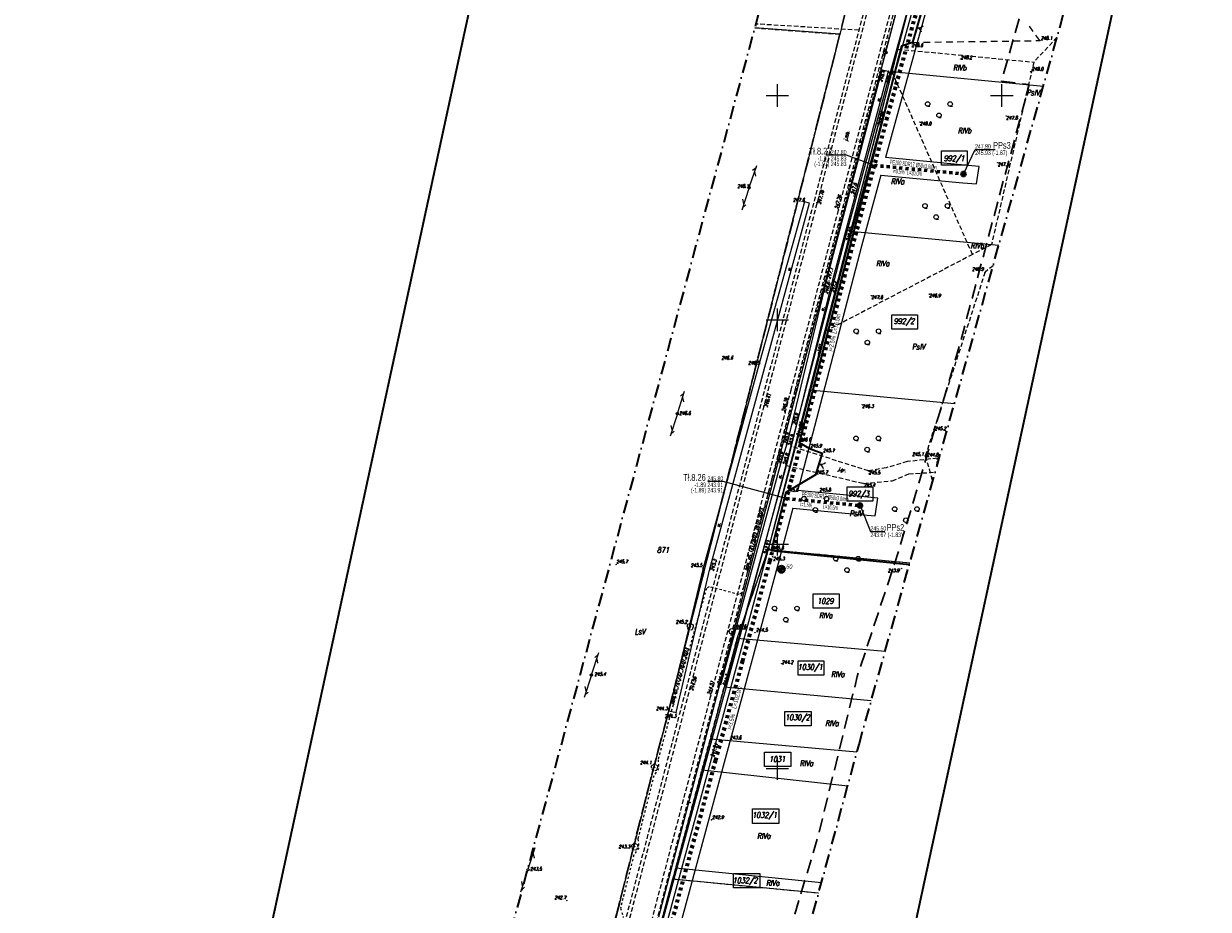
# Model space of a CAD drawing. Header units: millimetres. Extents: x 7436010 to 7436992, y 5663514 to 5666647.
# Tile 53 of 73: x 7436432 to 7436696, y 5665169 to 5665366. Entities that reach past the tile are written whole.
import ezdxf
from ezdxf.enums import TextEntityAlignment as Align

# ---------------------------------------------------------------- set-up
doc = ezdxf.new("R2010")
doc.units = ezdxf.units.MM
doc.header["$PDSIZE"] = 1
for name, pattern in [('$0$HIDDEN', [9.525, 6.35, -3.175]), ('0.7_0.7', [1.4, 0.7, -0.7]), ('1', [0]), ('3', [1, 0.5, -0.5]), ('4', [2.5, 1.5, -1]), ('BUR', [3, 2, -1]), ('EGKK', [2, 1.5, -0.5]), ('GAK', [3.5, 2, -0.75, 0, -0.75]), ('GDE', [0]), ('GUZ', [1.5, 1, -0.5]), ('KOR', [2, 1, 1]), ('KOU', [1.5, 1, -0.5]), ('UPW', [2, 1, 1])]:
    doc.linetypes.add(name, pattern=pattern)
for name, color, linetype, lineweight in [('1 OGRODZENIE', 7, 'BGT', 35), ('2 BRAMY FURTKI', 7, 'Continuous', 18), ('44 ZAKRZEWIENIE LINIE', 7, '4', 18), ('_BB_Kanalizacja ciśnieniowa - trasa', 44, '0.7_0.7', 70), ('_BB_Kanalizacja ciśnieniowa przydomowa - trasa', 64, '0.7_0.7', 60), ('_CC_Przepompownia przydomowa - plamki', 3, 'Continuous', 40), ('_CC_Przepompownia przydomowa - symbol', 1, 'Continuous', 40), ('_CC_Tłoczny SIEĆ_opisy', 44, 'BUR', 50), ('_DZIAŁKI DO POZWOLENIA', 110, 'Continuous', 9), ('_GG_Otwory geologiczne - symbole', 10, 'Continuous', 40), ('_LINIA ROZ.LOKA', 4, '$0$HIDDEN', 30), ('Dzialki', 7, 'GDE', 18), ('DZIALKI_SYT-WYS_T_0', 7, 'Continuous', 18), ('Działki zarys', 7, 'Continuous', 18), ('EDZPD_L_1', 7, 'GDE', 18), ('EDZTD_T_0', 7, 'Continuous', 18), ('EKLPK_L_0', 96, 'EGKK', 18), ('EKLTK_T_0', 96, 'Continuous', 18), ('EUZOU_T_3', 7, 'Continuous', 18), ('EUZPU_L_0', 96, 'GUZ', 18), ('EUZPU_L_3', 7, 'KOR', 18), ('EUZPU_L_7', 7, 'KOR', 18), ('GG_otwory_geologiczne_geolog', 10, 'Continuous', 40), ('Linie_odn', 7, 'Continuous', 9), ('Numery działek uzupełnienie', 7, 'Continuous', 18), ('Numery_dzialek', 7, 'Continuous', 18), ('obszar odziaływania inwestcyji', 80, 'Continuous', 20), ('Podzial_sekcyjny_krzyze', 7, 'Continuous', 13), ('Punkty', 7, 'Continuous', 18), ('PunPOMIAR1', 7, 'Continuous', 18), ('RzedPOMIAR1', 7, 'Continuous', 18), ('SDROK_T_0', 7, 'Continuous', 18), ('SDRPK_L_1', 7, 'KOU', 18), ('SDRPK_L_4', 7, 'KOU', 18), ('SIEC_ENERGETYCZNA_L_0', 1, '3', 18), ('SZNPM_T_0', 7, 'Continuous', 18), ('SZNPS_T_0', 7, 'Continuous', 18), ('SZNPS_T_3', 7, 'Continuous', 18), ('SZZPZ_T_0', 7, 'Continuous', 18), ('SZZPZ_T_0 zakrzewienie', 7, 'Continuous', 18), ('UTTOO_T_0', 30, 'Continuous', 18), ('UTTPA_T_3', 30, 'Continuous', 18), ('UTTPO_L_0', 30, '1', 18), ('UWWOC_T_0', 5, 'Continuous', 18), ('UWWOO_T_0', 5, 'Continuous', 18), ('UWWPO_L_1', 5, '1', 18), ('UŻYTKI LINIE', 96, 'GUZ', 18), ('UŻYTKI OZNACZENIE', 96, 'Continuous', 18), ('WEKTOR WODOCIĄGI wo', 5, 'Continuous', 18), ('WUKOS_T_0', 7, 'Continuous', 18), ('WUKOS_T_1', 7, 'Continuous', 18), ('ZAKRES MAPY', 1, 'GAK', 35)]:
    doc.layers.add(name, color=color, linetype=linetype, lineweight=lineweight)
doc.layers.add('_CC Tłoczny PRZYDOMOWA_ tekst', color=64, linetype='Continuous')
doc.layers.add('_map', color=7, linetype='Continuous')
doc.layers.add('RAMA WYPLOT', color=3, linetype='Continuous', lineweight=35, plot=False)
doc.styles.add('K1_ACAD', font='romans.shx', dxfattribs={"width": 0.8, "oblique": 12})
doc.styles.add('PLAN 1 pop.', font='ARIALN.TTF', dxfattribs={"width": 0.8})
doc.styles.add('PLAN 2 pop.', font='ARIALN.TTF', dxfattribs={"width": 0.8})
doc.linetypes.add('BGT', pattern='A,3.75,[133,ltypeshp.shx,S=0.1875,R=0,X=0,Y=0],3.75', length=7.5)

# ---------------------------------------------------------------- blocks, each defined once
blk = doc.blocks.new('GRT')
at = {"linetype": 'Continuous'}
blk.add_circle((0, 0), 0.25, dxfattribs=at)
blk = doc.blocks.new('GRO')
at = {"linetype": 'Continuous'}
blk.add_circle((0, 0), 0.045, dxfattribs=at)
blk = doc.blocks.new('OSM')
at = {"linetype": 'Continuous'}
blk.add_line((0, 0.375), (0, 0.875), dxfattribs=at)
blk.add_circle((0, 0), 0.375, dxfattribs=at)
blk = doc.blocks.new('OSP')
at = {"linetype": 'Continuous'}
for radius in [0.625, 0.045]:
    blk.add_circle((0, 0), radius, dxfattribs=at)
blk = doc.blocks.new('DLI')
at = {"linetype": 'Continuous'}
blk.add_circle((0, 0), 0.045, dxfattribs=at)
for centre, start, end in [((-0.36, 0.12), 102.1445, 221.86), ((0, 0.38), 30.1401, 149.8599), ((0.36, 0.12), 318.14, 77.8555), ((-0.22, -0.3), 174.1482, 293.8542), ((0.22, -0.3), 246.1458, 5.8518)]:
    blk.add_arc(centre, 0.375, start, end, dxfattribs=at)
blk = doc.blocks.new('PTTL05_1')
at = {"linetype": 'Continuous'}
for p, q in [((-2.50005, 0.750015), (-2.00004, 0.750015)), ((2.50005, 0.750015), (3.00006, 0.750015)), ((0, -1.750035), (0.50001, -1.750035))]:
    blk.add_line(p, q, dxfattribs=at)
for centre in [(-2.50005, 1.250025), (2.50005, 1.250025), (0, -1.250025)]:
    blk.add_circle(centre, 0.50001, dxfattribs=at)
blk = doc.blocks.new('LZA')
at = {"linetype": 'Continuous'}
for p, q in [((-2.5, 0.75), (-2, 0.75)), ((2.5, 0.75), (3, 0.75)), ((0, -1.75), (0.5, -1.75))]:
    blk.add_line(p, q, dxfattribs=at)
for centre in [(-2.5, 1.25), (2.5, 1.25), (0, -1.25)]:
    blk.add_circle(centre, 0.5, dxfattribs=at)
blk = doc.blocks.new('SLS')
at = {"linetype": 'Continuous'}
blk.add_circle((0, 0), 0.25, dxfattribs=at)
blk = doc.blocks.new('PLT')
at = {"linetype": 'Continuous'}
for p, q in [((0.25, 0), (5.25, 0)), ((3.76605, 0), (2.9, -0.5)), ((3.9, 0.5), (4.76605, 0))]:
    blk.add_line(p, q, dxfattribs=at)
blk = doc.blocks.new('WSP')
at = {"linetype": 'Continuous'}
blk.add_circle((0, 0), 0.045, dxfattribs=at)
blk = doc.blocks.new('BGB')
at = {"linetype": 'Continuous'}
for centre, start, end in [((-1.5, 0), 359.9995, 60), ((1.5, 0), 120, 180.0005)]:
    blk.add_arc(centre, 1.5, start, end, dxfattribs=at)
blk = doc.blocks.new('STUDZ')
at = {"layer": '1 OGRODZENIE', "flags": 128}
for points in [[(7436692.92, 5665484.81), (7436659.52, 5665487.18), (7436655.94, 5665472.74), (7436657.86, 5665471.35), (7436655.78, 5665464.07), (7436653.56, 5665463.68), (7436647.66, 5665440.55), (7436649.65, 5665438.77), (7436647.82, 5665431.28), (7436645.19, 5665431.15), (7436639.89, 5665410.49), (7436641.85, 5665408.41), (7436640.04, 5665401.26), (7436637.38, 5665400.74), (7436629.83, 5665369.74), (7436632, 5665368.48), (7436630.06, 5665361.83), (7436627.65, 5665361.02), (7436604.83, 5665272.7)], [(7436604.83, 5665272.7), (7436607.17, 5665271.34), (7436610, 5665270.31), (7436608.5, 5665265.44), (7436601.92, 5665261.51), (7436598.65, 5665248.57), (7436629.4, 5665245.48)]]:
    blk.add_lwpolyline(points, dxfattribs=at)
at = {"layer": '44 ZAKRZEWIENIE LINIE', "flags": 128}
blk.add_lwpolyline([(7436630.06, 5665361.83), (7436658.47, 5665362.23)], dxfattribs=at)
at = {"layer": 'Dzialki'}
for p, q in [((7436633.98, 5665388.09), (7436625.51, 5665355.33)), ((7436625.51, 5665355.33), (7436616.31, 5665319.76)), ((7436625.51, 5665355.33), (7436659.24, 5665352.1)), ((7436616.31, 5665319.76), (7436607.18, 5665284.42)), ((7436616.31, 5665319.76), (7436649.31, 5665316.61)), ((7436607.18, 5665284.42), (7436597.98, 5665248.84)), ((7436607.18, 5665284.42), (7436639.44, 5665281.35)), ((7436597.98, 5665248.84), (7436629.5, 5665245.84))]:
    blk.add_line(p, q, dxfattribs=at)
at = {"layer": 'Działki zarys'}
blk.add_line((7436583.24, 5665199.75), (7436615.67, 5665196.15), dxfattribs=at)
at = {"layer": 'Działki zarys', "flags": 128}
blk.add_lwpolyline([(7436577.39, 5665177.9), (7436609.8, 5665174.62)], dxfattribs=at)
at = {"layer": 'EDZPD_L_1'}
for p, q in [((7436615.26, 5665368.93), (7436613.91, 5665363.63)), ((7436613.91, 5665363.63), (7436574.94, 5665209.54)), ((7436613.91, 5665363.63), (7436594.95, 5665365.05)), ((7436591.05, 5665228.98), (7436597.98, 5665248.84)), ((7436591.05, 5665228.98), (7436588.15, 5665218.14)), ((7436623.97, 5665226.06), (7436591.05, 5665228.98)), ((7436588.15, 5665218.14), (7436585.08, 5665206.67)), ((7436620.91, 5665215.13), (7436588.15, 5665218.14)), ((7436574.94, 5665209.54), (7436572.53, 5665200.59)), ((7436585.08, 5665206.67), (7436576.73, 5665175.41)), ((7436585.08, 5665206.67), (7436617.73, 5665203.71)), ((7436572.53, 5665200.59), (7436562.37, 5665160.41)), ((7436571.54, 5665156.01), (7436576.73, 5665175.41)), ((7436576.73, 5665175.41), (7436609.17, 5665172.29))]:
    blk.add_line(p, q, dxfattribs=at)
at = {"layer": 'EKLPK_L_0', "linetype": 'GUZ'}
for p, q in [((7436662.28, 5665362.96), (7436657.09, 5665357.43)), ((7436626.81, 5665360.33), (7436657.09, 5665357.43)), ((7436642.26, 5665317.28), (7436625.51, 5665355.33)), ((7436657.09, 5665357.43), (7436655.93, 5665352.42)), ((7436655.93, 5665352.42), (7436647.69, 5665316.77)), ((7436643.46, 5665314.56), (7436642.26, 5665317.28)), ((7436647.69, 5665316.77), (7436643.46, 5665314.56)), ((7436643.46, 5665314.56), (7436610.53, 5665297.36))]:
    blk.add_line(p, q, dxfattribs=at)
at = {"layer": 'EUZPU_L_0', "linetype": '4'}
blk.add_line((7436658.47, 5665362.23), (7436655.62, 5665366.15), dxfattribs=at)
at = {"layer": 'EUZPU_L_0'}
for p, q in [((7436646.25, 5665310.6), (7436632.92, 5665269.64)), ((7436648.04, 5665312.07), (7436646.25, 5665310.6)), ((7436632.92, 5665269.64), (7436634.59, 5665264.01))]:
    blk.add_line(p, q, dxfattribs=at)
at = {"layer": 'EUZPU_L_3'}
for p, q in [((7436623.24, 5665355.74), (7436611.04, 5665309.24)), ((7436612.36, 5665308.94), (7436624.73, 5665355.43)), ((7436623.24, 5665355.74), (7436624.73, 5665355.43)), ((7436611.04, 5665309.24), (7436602.07, 5665272.29)), ((7436603.11, 5665271.82), (7436612.36, 5665308.94)), ((7436602.07, 5665272.29), (7436600.7, 5665267.94)), ((7436602, 5665267.54), (7436603.11, 5665271.82)), ((7436600.7, 5665267.94), (7436587.31, 5665218.68)), ((7436588.55, 5665218.39), (7436602, 5665267.54))]:
    blk.add_line(p, q, dxfattribs=at)
at = {"layer": 'EUZPU_L_7'}
for p, q in [((7436606.07, 5665326.29), (7436596.09, 5665290.78)), ((7436607.16, 5665325.97), (7436606.07, 5665326.29)), ((7436597.66, 5665291.07), (7436607.16, 5665325.97)), ((7436596.09, 5665290.78), (7436583.49, 5665244.66)), ((7436584.99, 5665244.51), (7436597.66, 5665291.07)), ((7436583.49, 5665244.66), (7436575.85, 5665212.89)), ((7436577.45, 5665212.47), (7436584.99, 5665244.51)), ((7436575.85, 5665212.89), (7436577.45, 5665212.47))]:
    blk.add_line(p, q, dxfattribs=at)
at = {"layer": 'Podzial_sekcyjny_krzyze', "color": 7, "lineweight": 13}
for p, q in [((7436597.5, 5665350), (7436602.5, 5665350)), ((7436600, 5665347.5), (7436600, 5665352.5)), ((7436647.5, 5665350), (7436652.5, 5665350)), ((7436650, 5665347.5), (7436650, 5665352.5)), ((7436600, 5665297.5), (7436600, 5665302.5)), ((7436597.5, 5665300), (7436602.5, 5665300)), ((7436600, 5665247.5), (7436600, 5665252.5)), ((7436597.5, 5665250), (7436602.5, 5665250)), ((7436600, 5665197.5), (7436600, 5665202.5)), ((7436597.5, 5665200), (7436602.5, 5665200))]:
    blk.add_line(p, q, dxfattribs=at)
at = {"layer": 'PunPOMIAR1'}
for p in [(7436630.06, 5665361.83), (7436608.82, 5665326.04), (7436613.61, 5665324.48), (7436596.97, 5665280.77), (7436601.75, 5665279.29), (7436604.83, 5665272.7), (7436607.17, 5665271.34), (7436610, 5665270.31), (7436608.5, 5665265.44), (7436601.92, 5665261.51), (7436609.18, 5665261.53), (7436598.65, 5665248.57), (7436580.43, 5665217.65), (7436585.19, 5665216.23), (7436585.33, 5665188.56)]:
    blk.add_point(p, dxfattribs=at)
at = {"layer": 'RAMA WYPLOT', "flags": 128}
blk.add_lwpolyline([(7436469.91, 5665084.38), (7436654.27, 5665937.39), (7436791.11, 5665907.82), (7436606.75, 5665054.8)], close=True, dxfattribs=at)
at = {"layer": 'SDRPK_L_1'}
for p, q in [((7436644.18, 5665463.84), (7436597.42, 5665285.47)), ((7436644.87, 5665463.74), (7436598.12, 5665285.17)), ((7436603.07, 5665284.33), (7436649.42, 5665460.84)), ((7436603.93, 5665284.26), (7436632.88, 5665395.03)), ((7436597.42, 5665285.47), (7436563.72, 5665156.96)), ((7436598.12, 5665285.17), (7436564.5, 5665156.84)), ((7436569.34, 5665155.86), (7436603.07, 5665284.33)), ((7436570.46, 5665155.66), (7436603.93, 5665284.26)), ((7436620.31, 5665266.33), (7436603.11, 5665271.82)), ((7436628.92, 5665268.4), (7436624.22, 5665267.03)), ((7436635.63, 5665269.18), (7436628.92, 5665268.4)), ((7436635.54, 5665267.4), (7436635.63, 5665269.18)), ((7436602, 5665267.54), (7436619.22, 5665263.56)), ((7436624.22, 5665267.03), (7436620.31, 5665266.33)), ((7436625.6, 5665264.14), (7436629.3, 5665265.7)), ((7436629.3, 5665265.7), (7436635.16, 5665266.06)), ((7436619.22, 5665263.56), (7436625.6, 5665264.14))]:
    blk.add_line(p, q, dxfattribs=at)
at = {"layer": 'SDRPK_L_4'}
blk.add_line((7436618.15, 5665364.54), (7436595.18, 5665365.92), dxfattribs=at)
at = {"layer": 'SIEC_ENERGETYCZNA_L_0'}
for p, q in [((7436629.39, 5665379.43), (7436623.58, 5665358.25)), ((7436623.58, 5665358.25), (7436592.08, 5665239.15)), ((7436584.2, 5665240.16), (7436575.95, 5665211.31)), ((7436584.8, 5665240.54), (7436584.2, 5665240.16)), ((7436591.47, 5665238.79), (7436584.8, 5665240.54)), ((7436592.08, 5665239.15), (7436591.47, 5665238.79)), ((7436575.95, 5665211.31), (7436573.42, 5665201.98)), ((7436573.56, 5665200.04), (7436572.49, 5665198.42)), ((7436573.42, 5665201.98), (7436573.56, 5665200.04)), ((7436572.49, 5665198.42), (7436568.94, 5665184.34)), ((7436568.94, 5665184.34), (7436569.16, 5665182.37)), ((7436569.16, 5665182.37), (7436568.02, 5665180.75)), ((7436568.02, 5665180.75), (7436565.06, 5665168.93)), ((7436565.06, 5665168.93), (7436565.69, 5665166.85))]:
    blk.add_line(p, q, dxfattribs=at)
at = {"layer": 'UTTPO_L_0'}
blk.add_line((7436573.63, 5665166.96), (7436633.4, 5665394.84), dxfattribs=at)
at = {"layer": 'UŻYTKI LINIE', "flags": 128}
for points in [[(7436659.4, 5665486.4), (7436650.93, 5665453.63), (7436642.45, 5665420.86), (7436633.98, 5665388.09), (7436625.51, 5665355.33), (7436616.31, 5665319.76), (7436607.18, 5665284.42), (7436597.98, 5665248.84)], [(7436509.14, 5664954.61), (7436549.93, 5665110.89), (7436552.59, 5665121.17), (7436562.37, 5665160.41), (7436572.53, 5665200.59), (7436574.94, 5665209.54), (7436613.91, 5665363.63)], [(7436594.95, 5665365.05), (7436613.91, 5665363.63)], [(7436583.24, 5665199.75), (7436585.08, 5665206.67), (7436588.15, 5665218.14), (7436591.05, 5665228.98), (7436597.98, 5665248.84)], [(7436597.98, 5665248.84), (7436629.5, 5665245.84)], [(7436518.84, 5664953.13), (7436544.13, 5665053.45), (7436551.4, 5665080.64), (7436562.52, 5665122.24), (7436566.89, 5665138.62), (7436571.54, 5665156.01), (7436576.73, 5665175.41), (7436583.24, 5665199.75)], [(7436576.73, 5665175.41), (7436609.17, 5665172.29)]]:
    blk.add_lwpolyline(points, dxfattribs=at)
at = {"layer": 'WEKTOR WODOCIĄGI wo'}
for p, q in [((7436625.4, 5665352.16), (7436635.48, 5665388.37)), ((7436615.95, 5665317.18), (7436625.4, 5665352.16)), ((7436607.1, 5665283.01), (7436615.95, 5665317.18)), ((7436597.38, 5665246.47), (7436607.1, 5665283.01)), ((7436585.34, 5665202.15), (7436597.38, 5665246.47)), ((7436574.39, 5665161.72), (7436585.34, 5665202.15))]:
    blk.add_line(p, q, dxfattribs=at)
at = {"layer": 'ZAKRES MAPY', "ltscale": 1.5}
blk.add_lwpolyline([(7436499.64, 5664770.19), (7436618.18, 5665205.39), (7436683.21, 5665437.78), (7436699.29, 5665515.69), (7436766.55, 5666002.2), (7436830.55, 5666510.53), (7436842.09, 5666581.76), (7436785.51, 5666596.85), (7436785.51, 5666596.85), (7436586.58, 5666594.14), (7436584.94, 5666524.7), (7436750.08, 5666529.35), (7436745.08, 5666424.3), (7436720.95, 5666302.3), (7436720.95, 5666302.3), (7436688.83, 5666001.55), (7436443.21, 5666009.35), (7436440.09, 5665956.61), (7436694.21, 5665946.11), (7436662.94, 5665733.97), (7436630.66, 5665497.39), (7436531.49, 5665129.94)], dxfattribs=at)
at = {"layer": '2 BRAMY FURTKI'}
for p, rotation in [((7436631.03, 5665365.16), 253.7364868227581), ((7436609.25, 5665267.88), 252.8807378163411)]:
    blk.add_blockref('BGB', p, dxfattribs=dict(at, rotation=rotation))
at = {"layer": 'Punkty'}
for name, p in [('GRT', (7436625.51, 5665355.33)), ('GRO', (7436616.31, 5665319.76)), ('GRO', (7436607.18, 5665284.42)), ('GRT', (7436597.98, 5665248.84))]:
    blk.add_blockref(name, p, dxfattribs=at)
at = {"layer": 'SZNPM_T_0'}
blk.add_blockref('OSM', (7436624.04, 5665359.58), dxfattribs=at)
at = {"layer": 'SZNPS_T_0', "rotation": 0.06244523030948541}
blk.add_blockref('OSP', (7436589.91, 5665230.56), dxfattribs=at)
at = {"layer": 'SZZPZ_T_0'}
for p, rotation in [((7436580.6, 5665231.61), 0.06230862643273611), ((7436572.64, 5665200.28), 0.06236326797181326), ((7436568.24, 5665182.61), 0.06244523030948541)]:
    blk.add_blockref('DLI', p, dxfattribs=dict(at, rotation=rotation))
at = {"layer": 'SZZPZ_T_0 zakrzewienie'}
for name, p in [('LZA', (7436635.98, 5665346.84)), ('LZA', (7436635.37, 5665324.16)), ('LZA', (7436620.04, 5665296.22)), ('PTTL05_1', (7436620.01, 5665272.36)), ('PTTL05_1', (7436608.44, 5665258.91)), ('PTTL05_1', (7436628.61, 5665256.6)), ('PTTL05_1', (7436615.5, 5665245.52)), ('PTTL05_1', (7436601.87, 5665234.45))]:
    blk.add_blockref(name, p, dxfattribs=at)
at = {"layer": 'UTTPA_T_3'}
for name, p, rotation in [('PLT', (7436593.69, 5665329.47), 70.88251839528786), ('PLT', (7436593.69, 5665329.47), 252.4300803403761), ('SLS', (7436593.69, 5665329.47), 0.06310092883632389), ('PLT', (7436577.74, 5665279.09), 72.43324451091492), ('PLT', (7436577.74, 5665279.09), 251.7855631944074), ('SLS', (7436577.74, 5665279.09), 0.06244523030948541), ('PLT', (7436558.58, 5665220.87), 71.77751904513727), ('PLT', (7436558.58, 5665220.87), 251.9650947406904), ('SLS', (7436558.58, 5665220.87), 0.06219934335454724), ('PLT', (7436544.44, 5665177.44), 71.96261716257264), ('PLT', (7436544.44, 5665177.44), 251.797420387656), ('SLS', (7436544.44, 5665177.44), 0.06247255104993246)]:
    blk.add_blockref(name, p, dxfattribs=dict(at, rotation=rotation))
at = {"layer": 'WUKOS_T_0'}
for p in [(7436658.47, 5665362.23), (7436640.81, 5665358.11), (7436623.24, 5665355.74), (7436624.73, 5665355.43), (7436650.95, 5665345.4), (7436631.73, 5665344.1), (7436649.05, 5665335.03), (7436646.25, 5665310.6), (7436611.04, 5665309.24), (7436611.51, 5665308.64), (7436612.36, 5665308.94), (7436620.93, 5665305.4), (7436618.88, 5665281.12), (7436603.36, 5665276.8), (7436602.07, 5665272.29), (7436603.11, 5665271.82), (7436632.92, 5665269.64), (7436635.63, 5665269.18), (7436600.7, 5665267.94), (7436602, 5665267.54), (7436620.31, 5665266.33), (7436619.22, 5665263.56), (7436600.96, 5665223.36), (7436587.31, 5665218.68), (7436588.55, 5665218.39)]:
    blk.add_blockref('WSP', p, dxfattribs=at)
for p, rotation in [((7436656.37, 5665355.31), 0.06370198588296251), ((7436593.66, 5665329.44), 0.06310092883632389), ((7436606.08, 5665326.36), 0.06318289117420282), ((7436617.07, 5665327.61), 0.06329217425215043), ((7436633.81, 5665305.78), 0.06329217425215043), ((7436590.12, 5665291.92), 0.06271843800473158), ((7436596.09, 5665290.78), 0.06280040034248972), ((7436577.74, 5665279.09), 0.06244523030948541), ((7436637.54, 5665275.14), 0.06329217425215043), ((7436598.92, 5665247.2), 0.06266379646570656), ((7436564.06, 5665245.48), 0.06214470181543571), ((7436583.39, 5665244.67), 0.06236326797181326), ((7436627.62, 5665244.59), 0.06315557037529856), ((7436584.92, 5665244.23), 0.06236326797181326), ((7436580.53, 5665231.5), 0.06230862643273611), ((7436595.02, 5665230.27), 0.06255451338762), ((7436558.62, 5665220.82), 0.06219934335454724), ((7436575.78, 5665212.99), 0.06230862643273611), ((7436577.5, 5665212.38), 0.0623359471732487), ((7436588.81, 5665206.32), 0.06247255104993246), ((7436572.51, 5665200.46), 0.06236326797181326), ((7436567.97, 5665182.63), 0.06244523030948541), ((7436544.47, 5665177.27), 0.06247255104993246), ((7436553.08, 5665170.61), 0.06247255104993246)]:
    blk.add_blockref('WSP', p, dxfattribs=dict(at, rotation=rotation))
at = {"layer": 'DZIALKI_SYT-WYS_T_0', "style": 'K1_ACAD', "oblique": 12, "width": 0.8}
for s, p in [('1029', (7436610.68, 5665237.34)), ('1030/1', (7436607.3, 5665222.53)), ('1030/2', (7436604.49, 5665211.33))]:
    blk.add_text(s, height=1.25, dxfattribs=at).set_placement(p, align=Align.MIDDLE)
at = {"layer": 'EDZTD_T_0', "style": 'K1_ACAD', "oblique": 12, "width": 0.8}
for s, p in [('871', (7436573.18, 5665249.35)), ('1032/1', (7436594.38, 5665190.29))]:
    blk.add_text(s, height=1.25, dxfattribs=at).set_placement(p, align=Align.TOP_LEFT)
at = {"layer": 'EKLTK_T_0', "style": 'K1_ACAD', "oblique": 12, "width": 0.8}
for s, p in [('RIVb', (7436639.1, 5665356.8)), ('PsIV', (7436655.45, 5665351.27)), ('RIVb', (7436640.18, 5665342.8)), ('RIVa', (7436625.26, 5665331.46)), ('RIVb', (7436642.99, 5665317.15)), ('RIVa', (7436621.94, 5665313.18)), ('PsIV', (7436629.95, 5665294.62)), ('PsIV', (7436616.04, 5665257.53))]:
    blk.add_text(s, height=1.25, dxfattribs=at).set_placement(p, align=Align.TOP_LEFT)
at = {"layer": 'EUZOU_T_3', "style": 'K1_ACAD', "oblique": 12, "width": 0.8}
for rotation, p in [(74.1638, (7436622.89, 5665348.98)), (76.185, (7436600.92, 5665264.98))]:
    blk.add_text('w.', height=0.75, rotation=rotation, dxfattribs=at).set_placement(p, align=Align.CENTER)
for rotation, p in [(71.565, (7436602.58, 5665311.34)), (78.0239, (7436610.05, 5665302.42)), (75.1461, (7436586.88, 5665254.31))]:
    blk.add_text('w.', height=0.75, rotation=rotation, dxfattribs=at).set_placement(p, align=Align.MIDDLE)
at = {"layer": 'Numery działek uzupełnienie', "style": 'K1_ACAD', "oblique": 12, "width": 0.8}
for s, p in [('1031', (7436598.13, 5665202.75)), ('1032/2', (7436590.06, 5665175.7))]:
    blk.add_text(s, height=1.25, dxfattribs=at).set_placement(p, align=Align.TOP_LEFT)
at = {"layer": 'Numery_dzialek', "style": 'K1_ACAD', "oblique": 12, "width": 0.8}
for s, p in [('992/1', (7436637.05, 5665336.63)), ('992/2', (7436625.91, 5665300.33)), ('992/3', (7436615.79, 5665261.89))]:
    blk.add_text(s, height=1.25, dxfattribs=at).set_placement(p, align=Align.TOP_LEFT)
at = {"layer": 'RzedPOMIAR1', "style": 'K1_ACAD', "oblique": 12, "width": 0.8}
for s, p in [('248.6', (7436629.87, 5665360.8)), ('246.0', (7436604.99, 5665272.93)), ('245.9', (7436607.33, 5665271.57)), ('245.7', (7436610.16, 5665270.54)), ('245.7', (7436608.66, 5665265.67)), ('245.8', (7436602.08, 5665261.74)), ('245.8', (7436609.34, 5665261.76)), ('245.3', (7436598.81, 5665248.8)), ('242.9', (7436585.49, 5665188.79))]:
    blk.add_text(s, height=0.75, dxfattribs=at).set_placement(p)
for s, rotation, p in [('247.76', 75.3291, (7436609.62, 5665325.7)), ('247.76', 75.2868, (7436613.5, 5665324.64)), ('246.41', 75.3195, (7436597.78, 5665280.45)), ('246.39', 75.2889, (7436601.65, 5665279.45)), ('244.56', 75.3195, (7436581.23, 5665217.29)), ('244.51', 75.2889, (7436585.1, 5665216.4))]:
    blk.add_text(s, height=0.75, rotation=rotation, dxfattribs=at).set_placement(p)
at = {"layer": 'SDROK_T_0', "style": 'K1_ACAD', "oblique": 12, "width": 0.8}
for s, rotation, p in [('tł.', 75.3085, (7436612.89, 5665341.05)), ('j.mb.', 75.287, (7436615.48, 5665339.82)), ('tł.', 75.3043, (7436618.49, 5665339.39)), ('j.gr.', 346.9859, (7436613.49, 5665266.45))]:
    blk.add_text(s, height=0.75, rotation=rotation, dxfattribs=at).set_placement(p)
at = {"layer": 'SIEC_ENERGETYCZNA_L_0', "style": 'K1_ACAD', "oblique": 12, "width": 0.8}
for s, rotation, p in [('proj. eS 141/2022 18.01.2023', 75.6055, (7436593.36, 5665244.08)), ('proj eS 141/22 18.01.2023', 74.2307, (7436576.75, 5665214.37))]:
    blk.add_text(s, height=0.75, rotation=rotation, dxfattribs=at).set_placement(p)
at = {"layer": 'SZNPS_T_3', "style": 'K1_ACAD', "oblique": 12, "width": 0.8}
blk.add_text('%%U1616', height=0.75, rotation=0.0625, dxfattribs=at).set_placement((7436590.77, 5665231.3))
at = {"layer": 'UTTOO_T_0', "style": 'K1_ACAD', "oblique": 12, "width": 0.8}
blk.add_text('t', height=0.75, rotation=75.1717, dxfattribs=at).set_placement((7436580.63, 5665192.25))
at = {"layer": 'UWWOC_T_0', "style": 'K1_ACAD', "oblique": 12, "width": 0.8}
for s, rotation, p in [('246.66', 74.8787, (7436622.98, 5665343.21)), ('245.92', 74.8813, (7436616.02, 5665317.45)), ('244.86', 75.1033, (7436604.97, 5665274.01)), ('243.73', 75.1015, (7436597.69, 5665247.66)), ('241.94', 74.802, (7436585.88, 5665202.51))]:
    blk.add_text(s, height=0.75, rotation=rotation, dxfattribs=at).set_placement(p)
at = {"layer": 'UWWOO_T_0', "style": 'K1_ACAD', "oblique": 12, "width": 0.8}
blk.add_text('w160', height=0.75, rotation=75.4791, dxfattribs=at).set_placement((7436609.73, 5665293.18), align=Align.CENTER)
at = {"layer": 'UŻYTKI OZNACZENIE', "style": 'K1_ACAD', "oblique": 12, "width": 0.8}
for s, p in [('RIVa', (7436609.24, 5665234.74)), ('LsV', (7436568.19, 5665231.16)), ('RIVa', (7436611.94, 5665221.63)), ('RIVa', (7436610.64, 5665210.72)), ('RIVa', (7436604.96, 5665201.78)), ('RIVa', (7436595.46, 5665185.61)), ('RIVa', (7436597.44, 5665175.14))]:
    blk.add_text(s, height=1.25, dxfattribs=at).set_placement(p, align=Align.TOP_LEFT)
at = {"layer": 'WUKOS_T_1', "style": 'K1_ACAD', "oblique": 12, "width": 0.8}
for s, p in [('248.1', (7436658.66, 5665363.15)), ('247.8', (7436650.95, 5665345.4)), ('248.0', (7436631.73, 5665344.1)), ('247.6', (7436649.05, 5665335.03)), ('246.9', (7436643.37, 5665311.7)), ('247.0', (7436620.93, 5665305.4)), ('246.3', (7436618.88, 5665281.12)), ('244.8', (7436633.29, 5665270.32)), ('245.5', (7436620.31, 5665266.33)), ('245.4', (7436619.22, 5665263.56))]:
    blk.add_text(s, height=0.75, dxfattribs=at).set_placement(p, align=Align.TOP_LEFT)
for s, p in [('248.2', (7436640.81, 5665358.11)), ('244.2', (7436600.96, 5665223.36))]:
    blk.add_text(s, height=0.75, dxfattribs=at).set_placement(p)
for s, rotation, p in [('248.4', 75.303, (7436623.95, 5665355.46)), ('248.1', 0.0631, (7436593.66, 5665329.44)), ('247.6', 0.0632, (7436606.08, 5665326.36)), ('245.5', 0.0624, (7436583.27, 5665244.95)), ('245.2', 0.0623, (7436579.96, 5665232.32)), ('242.7', 0.0625, (7436552.93, 5665170.92))]:
    blk.add_text(s, height=0.75, rotation=rotation, dxfattribs=at).set_placement(p, align=Align.RIGHT)
for s, rotation, p in [('248.0', 0.0637, (7436656.68, 5665355.53)), ('245.9', 76.3548, (7436602.07, 5665272.29)), ('245.9', 75.5024, (7436603.11, 5665271.82)), ('245.9', 72.3385, (7436600.63, 5665268.01)), ('245.8', 74.6956, (7436601.92, 5665267.63)), ('245.3', 0.0627, (7436599.04, 5665246.41)), ('243.9', 0.0632, (7436624.6, 5665243.78)), ('245.4', 0.0622, (7436559.23, 5665220.7)), ('244.6', 74.7931, (7436587.31, 5665218.68)), ('244.3', 74.6956, (7436588.55, 5665218.39)), ('243.6', 0.0625, (7436589.42, 5665206.55)), ('243.5', 0.0625, (7436544.96, 5665177.27))]:
    blk.add_text(s, height=0.75, rotation=rotation, dxfattribs=at).set_placement(p)
for s, rotation, p in [('248.3', 75.096, (7436624.75, 5665355.24)), ('246.6', 0.0627, (7436590.12, 5665291.92)), ('246.5', 0.0628, (7436596.09, 5665290.78)), ('245.7', 0.0621, (7436566.72, 5665246.51)), ('244.3', 0.0623, (7436575.57, 5665213.8))]:
    blk.add_text(s, height=0.75, rotation=rotation, dxfattribs=at).set_placement(p, align=Align.TOP_RIGHT)
for s, rotation, p in [('247.6', 76.0434, (7436616.4, 5665328.06)), ('247.1', 74.8702, (7436611.04, 5665309.24)), ('247.2', 74.8064, (7436611.81, 5665306.3)), ('246.9', 0.0633, (7436633.81, 5665305.78)), ('245.9', 76.0073, (7436603.36, 5665276.8)), ('245.2', 0.0633, (7436635.01, 5665276.18)), ('245.3', 74.2391, (7436585.06, 5665244.22)), ('244.5', 0.0626, (7436595.25, 5665231.27))]:
    blk.add_text(s, height=0.75, rotation=rotation, dxfattribs=at).set_placement(p, align=Align.TOP_LEFT)
for s, rotation, p in [('246.6', 74.8064, (7436611.46, 5665308.32)), ('244.1', 0.0624, (7436572, 5665201.35)), ('243.3', 0.0624, (7436567.21, 5665182.63))]:
    blk.add_text(s, height=0.75, rotation=rotation, dxfattribs=at).set_placement(p, align=Align.MIDDLE_RIGHT)
blk.add_text('246.6', height=0.75, rotation=0.0624, dxfattribs=at).set_placement((7436578.15, 5665279.21), align=Align.MIDDLE_LEFT)
blk.add_text('245.1', height=0.75, dxfattribs=at).set_placement((7436632.61, 5665269.69), align=Align.RIGHT)
blk.add_text('244.3', height=0.75, rotation=0.0623, dxfattribs=at).set_placement((7436576.19, 5665212.09), align=Align.TOP_CENTER)
blk = doc.blocks.new('A$C759113EB')
at = {"linetype": '1'}
h = blk.add_hatch(color=1, dxfattribs=at)
h.dxf.hatch_style = 1
h.paths.add_polyline_path([(1.5, 1.5), (3, 1.5, 0.414214), (1.5, 3)])
h.paths.add_polyline_path([(1.5, 1.5), (0, 1.5, 0.414214), (1.5, 0)])
at = {"layer": 'GG_otwory_geologiczne_geolog', "color": 10}
for p, q in [((0, 1.5), (3, 1.5)), ((1.5, 3), (1.5, 0))]:
    blk.add_line(p, q, dxfattribs=at)
at = {"layer": 'GG_otwory_geologiczne_geolog', "color": 1}
for start, end in [(90, 180), (270, 0)]:
    blk.add_arc((1.5, 1.5), 1.5, start, end, dxfattribs=at)
at = {"layer": 'GG_otwory_geologiczne_geolog', "color": 10}
for start, end in [(180, 270), (0, 90)]:
    blk.add_arc((1.5, 1.5), 1.5, start, end, dxfattribs=at)

msp = doc.modelspace()

# ---------------------------------------------------------------- hatches: boundary and pattern name
at = {"layer": '_CC_Przepompownia przydomowa - plamki', "linetype": 'Continuous'}
h = msp.add_hatch(color=256, dxfattribs=at)
edge = h.paths.add_edge_path()
edge.add_arc((7436641.46, 5665332.51), 0.5, 0, 360)
h = msp.add_hatch(color=256, dxfattribs=at)
edge = h.paths.add_edge_path()
edge.add_arc((7436618.39, 5665258.62), 0.5, 0, 360)

# ---------------------------------------------------------------- linework, layer by layer
at = {"layer": '_BB_Kanalizacja ciśnieniowa - trasa'}
msp.add_lwpolyline([(7436688.15, 5665685.97), (7436686.99, 5665676.32), (7436684.39, 5665655.74), (7436681.79, 5665635.15), (7436677.45, 5665603.87), (7436669.93, 5665550.26), (7436668.38, 5665533.39), (7436662.87, 5665496.11), (7436661.34, 5665488.34), (7436660.51, 5665483.81), (7436645.72, 5665422.56), (7436636.36, 5665388.11), (7436626.27, 5665351.89), (7436621.55, 5665334.41), (7436616.82, 5665316.92), (7436603.11, 5665264.48), (7436598.25, 5665246.21), (7436592.23, 5665224.05), (7436586.21, 5665201.89), (7436575.27, 5665161.49)], dxfattribs=at)
at = {"layer": '_BB_Kanalizacja ciśnieniowa przydomowa - trasa'}
for p, q in [((7436621.55, 5665334.41), (7436641.46, 5665332.51)), ((7436601.97, 5665260.18), (7436618.39, 5665258.62))]:
    msp.add_line(p, q, dxfattribs=at)
at = {"layer": '_CC_Przepompownia przydomowa - symbol', "linetype": 'Continuous'}
for centre in [(7436641.46, 5665332.51), (7436618.39, 5665258.62)]:
    msp.add_circle(centre, 0.5, dxfattribs=at)
at = {"layer": '_DZIAŁKI DO POZWOLENIA'}
for points in [[(7436636.54, 5665337.66), (7436642.27, 5665337.66), (7436642.27, 5665334.46), (7436636.54, 5665334.46)], [(7436625.47, 5665301.09), (7436631.2, 5665301.09), (7436631.2, 5665297.89), (7436625.47, 5665297.89)], [(7436615.54, 5665262.78), (7436621.27, 5665262.78), (7436621.27, 5665259.58), (7436615.54, 5665259.58)], [(7436608, 5665238.95), (7436613.73, 5665238.95), (7436613.73, 5665235.75), (7436608, 5665235.75)], [(7436604.65, 5665224.03), (7436610.38, 5665224.03), (7436610.38, 5665220.83), (7436604.65, 5665220.83)], [(7436601.67, 5665212.75), (7436607.56, 5665212.75), (7436607.56, 5665209.55), (7436601.67, 5665209.55)], [(7436597.1, 5665203.7), (7436602.99, 5665203.7), (7436602.99, 5665200.5), (7436597.1, 5665200.5)], [(7436594.44, 5665191), (7436600.33, 5665191), (7436600.33, 5665187.8), (7436594.44, 5665187.8)], [(7436590.22, 5665176.65), (7436596.12, 5665176.65), (7436596.12, 5665173.45), (7436590.22, 5665173.45)]]:
    msp.add_lwpolyline(points, close=True, dxfattribs=at)
at = {"layer": '_LINIA ROZ.LOKA', "ltscale": 0.5, "flags": 128}
msp.add_lwpolyline([(7436769.82, 5666386.17), (7436785.63, 5666401.9), (7436777.17, 5666339.85), (7436769.64, 5666284.84), (7436763.69, 5666241.33), (7436758.71, 5666204.87), (7436747, 5666120.48), (7436746.67, 5666118.16), (7436746, 5666112.25), (7436742.68, 5666086.95), (7436737.87, 5666050.31), (7436735.79, 5666034.48), (7436729.16, 5665983.96), (7436725.41, 5665955.37), (7436721.16, 5665922.94), (7436716.68, 5665892.75), (7436714.65, 5665879.5), (7436710.7, 5665853.65), (7436705.91, 5665822.36), (7436701.24, 5665791.78), (7436696.68, 5665761.99), (7436693.36, 5665740.28), (7436692.49, 5665734.57), (7436691.24, 5665725.21), (7436686.82, 5665692.28), (7436686.24, 5665687.98), (7436687.02, 5665687.87), (7436687.8, 5665687.76), (7436688.43, 5665687.68), (7436689.73, 5665687.5), (7436691.7, 5665687.22), (7436695.05, 5665686.76), (7436699.59, 5665686.13), (7436703.87, 5665685.5), (7436710.05, 5665684.69), (7436704.14, 5665626.72), (7436692.35, 5665554.03), (7436684.4, 5665507.89), (7436678.95, 5665476.38), (7436678.11, 5665452.58), (7436669.82, 5665424.53), (7436658.74, 5665384.42), (7436649.92, 5665353.22), (7436656.07, 5665352.41), (7436640.53, 5665294.18), (7436627.07, 5665248.66), (7436617.8, 5665220.56), (7436609.03, 5665184.74), (7436597.09, 5665145.04), (7436586.74, 5665104.18), (7436580.26, 5665077.61), (7436551.4, 5665080.63), (7436544.13, 5665053.46), (7436541.65, 5665043.68), (7436535.65, 5665019.89), (7436527.28, 5664986.71), (7436518.85, 5664953.13), (7436540.24, 5664951.29), (7436527.27, 5664905.09), (7436512.89, 5664848.87), (7436512.75, 5664848.25), (7436491.25, 5664843.66), (7436490.45, 5664840.42), (7436488.75, 5664840.17), (7436485.59, 5664828.52), (7436480.77, 5664810.69), (7436477.56, 5664798.83), (7436470.05, 5664771.07), (7436466.78, 5664758.91), (7436461, 5664737.53), (7436453.38, 5664709.45), (7436450.49, 5664698.66), (7436449.29, 5664694.23), (7436447.88, 5664689), (7436444.73, 5664677.41), (7436439.73, 5664658.88), (7436430.8, 5664625.84), (7436422.09, 5664592.64), (7436411.81, 5664553.45), (7436402.82, 5664519.11), (7436395.06, 5664489.58), (7436386.91, 5664458.42), (7436380.7, 5664434.66), (7436376.52, 5664418.9), (7436373.4, 5664406.85), (7436371.23, 5664398.64), (7436365.4, 5664376.39), (7436360.19, 5664356.59), (7436358.97, 5664351.96), (7436370.07, 5664349.72), (7436345.74, 5664252.38), (7436338.1, 5664221.81), (7436346.56, 5664219.64), (7436332.96, 5664172.83), (7436327.71, 5664153.96), (7436320.71, 5664127.65), (7436315.85, 5664109.04), (7436293.51, 5664105.67), (7436291.78, 5664098.99), (7436311.25, 5664095.22), (7436305.86, 5664069.9), (7436301.25, 5664052.5), (7436298.26, 5664034.7), (7436295.23, 5664016.7), (7436294.2, 5663992.36), (7436295.68, 5663969.32), (7436298.86, 5663944.9), (7436305.05, 5663922.42), (7436309.37, 5663907.37), (7436310.08, 5663904.28), (7436287.94, 5663894.27), (7436287.89, 5663894.23), (7436289.29, 5663888.17), (7436307.22, 5663896.42), (7436313.56, 5663878.37), (7436316.82, 5663864.36), (7436323.1, 5663841.84), (7436323.62, 5663840.35), (7436302.73, 5663832.55), (7436306.08, 5663818.61), (7436328.59, 5663826.53), (7436335.3, 5663807.88), (7436346.49, 5663776.83), (7436347.27, 5663774.44), (7436325.84, 5663769.72), (7436328.27, 5663765.49), (7436328.27, 5663765.49), (7436337.73, 5663749.26), (7436355.95, 5663758.12), (7436369.04, 5663743.04), (7436379.22, 5663723.73), (7436386.59, 5663707.33), (7436393.78, 5663687.44), (7436394.54, 5663683.16), (7436386.12, 5663681.18), (7436375.06, 5663673.19), (7436376.66, 5663669.4), (7436378.04, 5663665.37), (7436383.14, 5663649.89), (7436385.45, 5663641.27), (7436392.56, 5663614.94), (7436402.77, 5663597.55), (7436404.55, 5663594.36), (7436398.14, 5663579.56), (7436383.47, 5663579.87), (7436383.47, 5663598.95), (7436383.54, 5663613.76), (7436381.27, 5663622.16), (7436375.49, 5663643.65), (7436374.49, 5663647.41), (7436373.19, 5663652.22), (7436366.81, 5663649.77), (7436363.11, 5663660.13), (7436369.06, 5663664.53), (7436367.98, 5663667.46), (7436362.42, 5663663.46), (7436351.03, 5663690.17), (7436348.92, 5663700.66), (7436355.28, 5663701.41), (7436350.01, 5663711.55), (7436342.68, 5663723.84), (7436323.69, 5663721.1), (7436294.62, 5663770.74), (7436268.86, 5663766.23), (7436263.07, 5663785.82), (7436260.04, 5663784.81), (7436254.69, 5663782.73), (7436252.46, 5663789.25), (7436260.43, 5663792.4), (7436278.16, 5663799.5), (7436285.7, 5663801.99), (7436278.82, 5663825.68), (7436273.4, 5663846.93), (7436269.39, 5663864.94), (7436284.57, 5663868.62), (7436282.66, 5663876.99), (7436274.79, 5663875.66), (7436272.43, 5663887.4), (7436280.04, 5663888.29), (7436279.11, 5663892.09), (7436269.52, 5663890.93), (7436263.1, 5663914.55), (7436258.6, 5663935.85), (7436251.25, 5663959.73), (7436247.77, 5663974.33), (7436257.81, 5663977.45), (7436257.7, 5663985.66), (7436257.6, 5663994.26), (7436254.81, 5664004.46), (7436251.48, 5664016.71), (7436250.55, 5664027.07), (7436249.49, 5664037.26), (7436242.69, 5664037.33), (7436241.68, 5664048.83), (7436240.9, 5664065.75), (7436219.89, 5664094.24), (7436221.99, 5664101.65), (7436224.11, 5664100.45), (7436249.12, 5664102.02), (7436242.68, 5664108.3), (7436226.64, 5664128.31), (7436226.02, 5664140.26), (7436224.84, 5664141.85), (7436219.24, 5664143.56), (7436189.72, 5664143.16), (7436172.24, 5664151.73), (7436160.04, 5664157.7), (7436156.65, 5664159.35), (7436144.81, 5664164.95), (7436142.54, 5664166.01), (7436135.05, 5664171.55), (7436122.04, 5664181.32), (7436108.22, 5664191.49), (7436106.94, 5664192.44), (7436096.69, 5664202.79), (7436089.7, 5664209.89), (7436082.36, 5664217.23), (7436065.98, 5664208.51), (7436054.19, 5664202.18), (7436048.15, 5664211.64), (7436077.49, 5664231.59), (7436078.11, 5664230.8), (7436082.88, 5664224.7), (7436088.01, 5664218.66), (7436091.26, 5664215.4), (7436100.88, 5664205.31), (7436105.44, 5664200.58), (7436107, 5664199), (7436108.61, 5664197.36), (7436109.38, 5664196.58), (7436109.54, 5664196.42), (7436113.39, 5664193.77), (7436117.54, 5664190.76), (7436126.19, 5664184.59), (7436131.52, 5664180.7), (7436136.12, 5664196.77), (7436147.66, 5664192.78), (7436144.07, 5664181.29), (7436141.62, 5664173.45), (7436149.98, 5664169.14), (7436161.93, 5664163.01), (7436166.87, 5664160.46), (7436176.13, 5664155.71), (7436190.6, 5664148.29), (7436211.64, 5664148.49), (7436219.97, 5664148.58), (7436227.76, 5664146.18), (7436230.92, 5664142.23), (7436230.7, 5664137.63), (7436231.98, 5664130.14), (7436242.86, 5664115.22), (7436255.74, 5664102.74), (7436277.11, 5664081.5), (7436279.29, 5664110.77), (7436287.11, 5664140.3), (7436294.81, 5664168.38), (7436300.41, 5664167.93), (7436303.62, 5664180.05), (7436314.75, 5664222.52), (7436320.67, 5664244.51), (7436329.29, 5664276.33), (7436339.49, 5664314.22), (7436347.35, 5664343.31), (7436344.05, 5664344.14), (7436348.21, 5664369.31), (7436371.21, 5664451.73), (7436387.62, 5664516.96), (7436415.59, 5664621.21), (7436434.67, 5664694.68), (7436464.45, 5664803.67), (7436472.92, 5664837.82), (7436477.35, 5664838.62), (7436478.21, 5664841.78), (7436481.51, 5664853.98), (7436494.03, 5664899.69), (7436502.4, 5664930.23), (7436504.59, 5664938.28), (7436507.77, 5664949.8), (7436500.72, 5664950), (7436508.91, 5664982.67), (7436528.12, 5665058.56), (7436539.99, 5665099.16), (7436546.5, 5665097.77), (7436553.59, 5665124.94), (7436568.61, 5665185.17), (7436573.13, 5665202.81), (7436575.09, 5665210.14), (7436580.01, 5665229.57), (7436583.77, 5665244.51), (7436593.84, 5665284.25), (7436602.23, 5665317.29), (7436613.91, 5665363.64), (7436618.24, 5665380.68), (7436630.04, 5665427.09), (7436635.6, 5665448.86), (7436641.55, 5665472.26), (7436645.6, 5665488.17), (7436647.47, 5665501.71), (7436650.05, 5665519.83), (7436651.53, 5665531.05), (7436655.66, 5665560.73), (7436662.17, 5665607.71), (7436664.22, 5665622.58), (7436669.04, 5665657.29), (7436673.24, 5665687.67), (7436669.13, 5665688.35), (7436676.29, 5665740.38), (7436691.42, 5665845.09), (7436699.67, 5665904.31), (7436707.4, 5665965.13), (7436522.2, 5665967.37), (7436460.27, 5665974.02), (7436461.79, 5665994.07), (7436645.18, 5665988.69), (7436704.6, 5665987.73), (7436718.23, 5666087.22), (7436731.41, 5666189.83), (7436742.14, 5666261.15), (7436750, 5666316.48), (7436754.58, 5666343.8), (7436764.08, 5666343.13), (7436769.82, 5666386.17)], dxfattribs=at)
at = {"layer": 'Linie_odn'}
for points in [[(7436641.48, 5665332.45), (7436644.03, 5665337.94), (7436648.53, 5665337.94)], [(7436621.56, 5665334.42), (7436615.4, 5665336.66), (7436610.9, 5665336.66)], [(7436601.98, 5665260.17), (7436587.94, 5665263.95), (7436584.51, 5665263.95)], [(7436618.43, 5665258.62), (7436620.74, 5665252.8), (7436623.9, 5665252.8)]]:
    msp.add_lwpolyline(points, dxfattribs=at)
at = {"layer": 'obszar odziaływania inwestcyji', "ltscale": 2}
for points in [[(7436686.02, 5665684.97), (7436685.01, 5665676.56), (7436682.41, 5665655.99), (7436679.8, 5665635.42), (7436675.47, 5665604.14), (7436667.95, 5665550.49), (7436666.39, 5665533.63), (7436660.89, 5665496.45), (7436659.38, 5665488.71), (7436658.55, 5665484.22), (7436643.79, 5665423.06), (7436634.43, 5665388.64), (7436624.34, 5665352.42), (7436619.62, 5665334.93), (7436614.89, 5665317.43), (7436601.18, 5665264.99), (7436596.32, 5665246.73), (7436590.3, 5665224.57), (7436584.28, 5665202.41), (7436573.33, 5665161.98)], [(7436690.22, 5665686.76), (7436688.98, 5665676.07), (7436686.37, 5665655.49), (7436683.77, 5665634.89), (7436679.43, 5665603.59), (7436671.92, 5665550.03), (7436670.37, 5665533.15), (7436664.84, 5665495.77), (7436663.3, 5665487.97), (7436662.46, 5665483.39), (7436647.66, 5665422.07), (7436638.28, 5665387.58), (7436628.2, 5665351.36), (7436624.1, 5665336.18)], [(7436623.04, 5665332.26), (7436641.27, 5665330.52), (7436644.36, 5665330.29), (7436644.92, 5665334.2), (7436641.65, 5665334.5), (7436624.1, 5665336.18)], [(7436623.04, 5665332.26), (7436618.76, 5665316.41), (7436605.05, 5665263.97), (7436604.51, 5665261.95)], [(7436603.47, 5665258.03), (7436618.2, 5665256.63), (7436621.78, 5665256.35), (7436622.35, 5665260.25), (7436618.58, 5665260.61), (7436604.51, 5665261.95)], [(7436603.47, 5665258.03), (7436600.18, 5665245.69), (7436594.16, 5665223.52), (7436588.14, 5665201.36), (7436577.21, 5665161), (7436569.11, 5665126.28), (7436557.3, 5665081.87), (7436543.26, 5665085.24), (7436534.85, 5665052.15)]]:
    msp.add_lwpolyline(points, dxfattribs=at)
at = {"layer": 'UWWPO_L_1', "linetype": 'UPW'}
for p, q in [((7436625.4, 5665352.16), (7436635.48, 5665388.37)), ((7436615.95, 5665317.18), (7436625.4, 5665352.16)), ((7436607.1, 5665283.01), (7436615.95, 5665317.18)), ((7436597.38, 5665246.47), (7436607.1, 5665283.01)), ((7436585.34, 5665202.15), (7436597.38, 5665246.47)), ((7436574.39, 5665161.72), (7436585.34, 5665202.15))]:
    msp.add_line(p, q, dxfattribs=at)

# ---------------------------------------------------------------- block references
at = {"layer": '_GG_Otwory geologiczne - symbole', "xscale": 0.5, "yscale": 0.5, "zscale": 0.5}
msp.add_blockref('A$C759113EB', (7436600.15, 5665243.67), dxfattribs=at)
at = {"layer": '_map'}
msp.add_blockref('STUDZ', (0, 0), dxfattribs=at)

# ---------------------------------------------------------------- texts
at = {"layer": '_CC Tłoczny PRZYDOMOWA_ tekst', "width": 0.8}
for s, height, style, p in [('PPs3', 1.5, 'PLAN 1 pop.', (7436648.04, 5665338.14)), ('247.80', 1, 'PLAN 2 pop.', (7436644.03, 5665338.14)), ('245.93 (-1.87)', 1, 'PLAN 2 pop.', (7436644.03, 5665336.74)), ('245.50', 1, 'PLAN 2 pop.', (7436620.74, 5665253)), ('243.67 (-1.83)', 1, 'PLAN 2 pop.', (7436620.74, 5665251.6)), ('PPs2', 1.5, 'PLAN 1 pop.', (7436624.32, 5665253))]:
    msp.add_text(s, height=height, dxfattribs=dict(at, style=style)).set_placement(p)
at = {"layer": '_CC Tłoczny PRZYDOMOWA_ tekst', "color": 64, "style": 'PLAN 2 pop.', "width": 0.6}
for s, rotation, p in [('PE100 SDR17 %%c50x3,0mm', 353.1742, (7436624.99, 5665334.72)), ('L=20.0m', 354.4527, (7436628.78, 5665332.36)), ('PE100 SDR17 %%c50x3,0mm', 353.1742, (7436605.39, 5665260.72)), ('L=16.5m', 354.4527, (7436610.07, 5665257.93))]:
    msp.add_text(s, height=1, rotation=rotation, dxfattribs=at).set_placement(p)
for s, p in [('i=0.5%', (7436628.29, 5665332.45)), ('i=1.5%', (7436607.7, 5665258.18))]:
    msp.add_text(s, height=1, rotation=354.4527, dxfattribs=at).set_placement(p, align=Align.RIGHT)
at = {"layer": '_CC_Tłoczny SIEĆ_opisy', "width": 0.8}
for s, height, rotation, style, p in [('Tł.8.27', 1.5, 0.4664, 'PLAN 1 pop.', (7436612.03, 5665336.86)), ('i=2.5%', 1, 77.7011, 'PLAN 2 pop.', (7436613.01, 5665296.35)), ('Tł.8.26', 1.5, 0.4664, 'PLAN 1 pop.', (7436584.05, 5665264.15)), ('i=3.5%', 1, 75.1142, 'PLAN 2 pop.', (7436590.64, 5665212.06))]:
    msp.add_text(s, height=height, rotation=rotation, dxfattribs=dict(at, style=style)).set_placement(p, align=Align.RIGHT)
at = {"layer": '_CC_Tłoczny SIEĆ_opisy', "style": 'PLAN 2 pop.', "width": 0.8}
for s, p in [('247.80', (7436615.4, 5665336.86)), ('(-1.97) 245.83', (7436615.4, 5665334.26)), ('-1.97 245.83', (7436615.4, 5665335.46)), ('-1.89 243.91', (7436587.94, 5665262.75)), ('245.80', (7436587.94, 5665264.15)), ('(-1.89) 243.91', (7436587.94, 5665261.55))]:
    msp.add_text(s, height=1, dxfattribs=at).set_placement(p, align=Align.RIGHT)
for s, rotation, p in [('L=76.5m', 77.7011, (7436613.14, 5665296.83)), ('L=102.0m', 75.1142, (7436590.79, 5665213.26))]:
    msp.add_text(s, height=1, rotation=rotation, dxfattribs=at).set_placement(p)
at = {"layer": '_GG_Otwory geologiczne - symbole', "insert": (7436601.96, 5665245.48), "char_height": 0.9, "width": 2.4446, "attachment_point": 1}
msp.add_mtext('{\\fArial|b0|i1|c238|p34;50}', dxfattribs=at)

doc.saveas('drawing.dxf')
